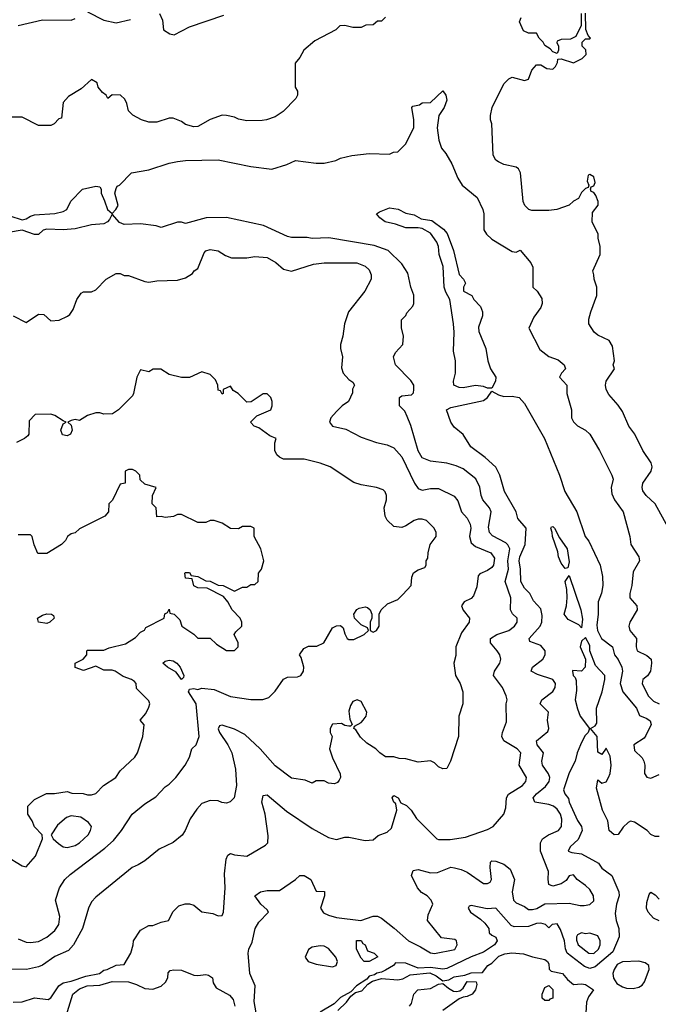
# Model space of a CAD drawing. Header units: inches. Extents: x 2380053 to 2584298, y 380219 to 546618.
# Tile 254 of 256: x 2444898 to 2448026, y 511500 to 516320. Entities that reach past the tile are written whole.
import ezdxf

# ---------------------------------------------------------------- set-up
doc = ezdxf.new("R2010")
doc.units = ezdxf.units.IN
doc.header["$MEASUREMENT"] = 0
doc.layers.add('C4541', color=7, linetype='Continuous')

msp = doc.modelspace()

# ---------------------------------------------------------------- linework, layer by layer
at = {"layer": 'C4541', "color": 2}
for points, elevation in [([(2446690, 516332), (2446670, 516312), (2446650, 516312), (2446630, 516294), (2446592.7, 516292.7), (2446570, 516282), (2446530, 516282), (2446490, 516291.3), (2446466, 516290), (2446446, 516270), (2446344, 516216), (2446288.9, 516171.1), (2446270, 516134), (2446247.3, 516107.3), (2446248, 515990), (2446258, 515970), (2446258, 515950), (2446250, 515934), (2446188, 515870), (2446150, 515844.7), (2446106, 515830), (2446085.4, 515825.4), (2446010, 515824.7), (2445970, 515832), (2445950, 515842), (2445911.1, 515851.1), (2445890, 515852), (2445830, 515831.3), (2445770, 515796), (2445750, 515794.8), (2445710, 515806.8), (2445690, 515821), (2445650, 515838), (2445630, 515838), (2445570, 515818), (2445530, 515818), (2445494, 515830), (2445451.6, 515851.6), (2445430, 515874), (2445422, 515910), (2445412, 515930), (2445390.9, 515950.9), (2445350, 515952), (2445330, 515934), (2445322, 515950), (2445303.5, 515963.5), (2445282, 515990), (2445278, 516010), (2445250, 516026.8), (2445198.6, 515981.4), (2445136.4, 515943.6), (2445110, 515914), (2445102, 515838), (2445090, 515834), (2445066, 515810), (2445050, 515802), (2444990, 515802), (2444910, 515842), (2444850, 515842)], 58), ([(2444890, 516291.3), (2445010, 516318.8), (2445150, 516318), (2445170, 516324.7)], 62), ([(2445230, 516358), (2445310, 516318), (2445370, 516304.7), (2445440.2, 516319.8)], 62), ([(2445582, 516350), (2445596.9, 516316.9), (2445602, 516270), (2445634, 516250), (2445654.6, 516245.4), (2445730, 516284.7), (2445898, 516342)], 62), ([(2448073.7, 513833.7), (2448011, 513950), (2447966, 513990), (2447950, 514014), (2447946.8, 514030), (2447951, 514050), (2447990.8, 514110), (2447996, 514130), (2447991, 514150), (2447951, 514210), (2447911, 514290), (2447881, 514330), (2447850, 514402), (2447830, 514432), (2447784.5, 514484.5), (2447771, 514510), (2447766.8, 514530), (2447771, 514550), (2447811.3, 514610), (2447804.7, 514630), (2447811, 514650), (2447802, 514722), (2447784.7, 514750), (2447730, 514776), (2447711.3, 514790), (2447686, 514830), (2447686.4, 514853.6), (2447696, 514890), (2447724.7, 514970), (2447724.7, 515010), (2447711.3, 515050), (2447711.1, 515071.1), (2447704.7, 515090), (2447742, 515170), (2447742, 515210), (2447732, 515250), (2447732, 515270), (2447702, 515330), (2447703.6, 515376.4), (2447731.6, 515411.6), (2447732, 515430), (2447719.6, 515459.6), (2447710, 515474), (2447698, 515478), (2447694, 515490), (2447698, 515502), (2447710, 515506), (2447716.9, 515523.1), (2447711, 515550), (2447690, 515562), (2447682, 515558), (2447678, 515530), (2447686, 515510), (2447682, 515498), (2447670, 515494), (2447650, 515474), (2447635.3, 515444.7), (2447610, 515432), (2447588.9, 515411.1), (2447528.9, 515391.1), (2447490, 515386), (2447406.4, 515386.4), (2447391.1, 515391.1), (2447372, 515410), (2447364.7, 515430), (2447351.3, 515570), (2447342, 515590), (2447330, 515598), (2447270, 515611), (2447243.5, 515623.5), (2447230, 515632), (2447216.9, 515656.9), (2447211, 515810), (2447204.7, 515830), (2447204.7, 515850), (2447212, 515890), (2447270, 516006), (2447294, 516030), (2447310, 516038), (2447370, 516022), (2447390, 516028), (2447407.1, 516072.9), (2447430, 516098), (2447450, 516098), (2447480.4, 516080.4), (2447510, 516078), (2447522, 516090), (2447532, 516110), (2447534, 516126), (2447550, 516128), (2447610, 516108.7), (2447654, 516130), (2447672, 516150), (2447671.6, 516171.6), (2447654, 516190), (2447654, 516210), (2447670, 516226), (2447690, 516226), (2447694, 516230), (2447682, 516242), (2447671.6, 516271.6), (2447670, 516352)], 58), ([(2447648, 516350), (2447648.4, 516291.6), (2447622, 516238), (2447596.4, 516223.6), (2447550, 516222), (2447530, 516214), (2447528.4, 516208.4), (2447538, 516190), (2447538, 516170), (2447530, 516154), (2447510, 516162), (2447496.9, 516176.9), (2447470, 516194), (2447462, 516210), (2447442, 516230), (2447430, 516254), (2447390, 516254), (2447365.4, 516265.4), (2447346, 516310), (2447354, 516330)], 58), ([(2444850, 515359.3), (2444910, 515340.7), (2444930, 515344), (2444950, 515358), (2444970, 515363.8), (2445070, 515371), (2445110, 515381), (2445128, 515390), (2445148.9, 515431.1), (2445206, 515490), (2445270, 515504.7), (2445290, 515502), (2445296, 515490), (2445296, 515470), (2445313.7, 515433.7), (2445327.7, 515390), (2445350, 515371), (2445369, 515390), (2445379.3, 515410), (2445364, 515470), (2445370, 515494), (2445375.3, 515504.7), (2445386, 515510), (2445446, 515570), (2445530, 515584.7), (2445630, 515618), (2445670, 515626), (2445710, 515631), (2445870, 515634), (2446030, 515600.7), (2446132.7, 515587.3), (2446206, 515610), (2446249.1, 515630.9), (2446350, 515618), (2446390, 515618), (2446446, 515630), (2446470, 515641), (2446524.7, 515655.3), (2446610, 515664.7), (2446710, 515662), (2446728.9, 515671.1), (2446750, 515672), (2446788, 515710), (2446828, 515790), (2446828.7, 515830), (2446818, 515890), (2446824, 515896), (2446856.4, 515903.6), (2446870, 515912), (2446910, 515914), (2446970, 515971), (2446986, 515950), (2446990, 515926), (2446977.3, 515890), (2446950.8, 515850), (2446942.8, 515790), (2446951.3, 515730), (2446964.7, 515690), (2446985.4, 515665.4), (2447014.4, 515614.4), (2447043.5, 515543.5), (2447064.7, 515510), (2447138, 515450), (2447166, 515390), (2447171, 515370), (2447171, 515291), (2447184.7, 515270), (2447210, 515244.7), (2447310, 515184.7), (2447330, 515182), (2447350, 515192), (2447402, 515130), (2447411.6, 515108.4), (2447412, 515010), (2447432, 514990), (2447455.3, 514955.3), (2447458, 514930), (2447451.3, 514910), (2447416.9, 514863.1), (2447392, 514810), (2447445.4, 514705.4), (2447490, 514671.3), (2447535.3, 514655.3), (2447564.7, 514630), (2447571.3, 514610), (2447551.3, 514590), (2447542, 514570), (2447578, 514530), (2447578, 514490), (2447601, 514410), (2447601, 514370), (2447610.7, 514350.7), (2447630, 514331.3), (2447670, 514311), (2447691.3, 514290), (2447738, 514210), (2447798, 514090), (2447804.7, 514070), (2447794.8, 514030), (2447798, 513998), (2447811, 513970), (2447854.8, 513910), (2447886, 513790), (2447891, 513750), (2447930.8, 513690), (2447934.8, 513670), (2447903.8, 513616.2), (2447896.3, 513550), (2447886.8, 513510), (2447886.8, 513490), (2447921, 513450), (2447922.8, 513430), (2447886.8, 513370), (2447881, 513350), (2447886.8, 513330), (2447918.8, 513290), (2447917.3, 513250), (2447922, 513230), (2447970, 513207.7), (2447990.6, 513190), (2447993, 513170), (2447987.7, 513130), (2447972.7, 513107.3), (2447951, 513090), (2447947.3, 513070), (2447976.3, 513010), (2448002.9, 512982.9), (2448030, 512970.5)], 54), ([(2444866, 511510), (2444910, 511511), (2444970, 511531), (2445036.4, 511523.6), (2445050, 511532), (2445089, 511590), (2445110, 511604), (2445150, 511613), (2445222, 511638), (2445288, 511650), (2445310, 511666.8), (2445326, 511670), (2445370, 511692), (2445410, 511694), (2445442, 511750), (2445454, 511790), (2445455.3, 511810), (2445490, 511862), (2445530, 511884.7), (2445550, 511884.7), (2445590, 511902), (2445626, 511910), (2445650, 511954), (2445678, 511982), (2445708.9, 511991.1), (2445730, 511991.3), (2445750, 511984.7), (2445790, 511952), (2445843.6, 511943.6), (2445870, 511932), (2445890, 511934), (2445895.3, 511950), (2445904, 512070), (2445901.5, 512138.5), (2445909.3, 512210.7), (2445918, 512230), (2445930, 512238), (2445950, 512231.3), (2446010, 512224.7), (2446102, 512278), (2446113.2, 512290), (2446115.1, 512324.9), (2446100.9, 512430), (2446083.7, 512490), (2446090, 512522), (2446110, 512524.7), (2446204.9, 512444.9), (2446330, 512361), (2446410, 512316), (2446450, 512306), (2446490, 512318), (2446510, 512318), (2446590, 512301), (2446630, 512304.7), (2446654.6, 512325.4), (2446698, 512342), (2446718.6, 512361.4), (2446745.2, 512450), (2446740.4, 512480.4), (2446730, 512488.7), (2446722, 512510), (2446730, 512522), (2446751, 512510), (2446765.4, 512485.4), (2446793.2, 512473.2), (2446816, 512450), (2446841, 512410), (2446942, 512310), (2446950, 512306), (2447006.4, 512306.4), (2447082, 512318), (2447190, 512356), (2447218, 512370), (2447269.1, 512430.9), (2447278.6, 512461.4), (2447282.7, 512510), (2447291.8, 512528.2), (2447361.2, 512570), (2447377.2, 512590), (2447381.2, 512610), (2447345.2, 512670), (2447352.7, 512730), (2447334, 512750), (2447270, 512789.2), (2447259.3, 512810), (2447262.7, 512830), (2447283.1, 512883.1), (2447281.2, 512970), (2447285.2, 512990), (2447281.2, 513010), (2447262.7, 513050), (2447219, 513110), (2447224, 513130), (2447249.2, 513170), (2447254, 513190), (2447249.2, 513210), (2447237.2, 513230), (2447204, 513270), (2447204, 513290), (2447235.3, 513310), (2447294, 513330), (2447321.2, 513350), (2447334, 513370), (2447334, 513390), (2447311.8, 513411.8), (2447302.7, 513430), (2447303.7, 513490), (2447276.2, 513570), (2447292.4, 513630), (2447288.6, 513670), (2447298.7, 513730), (2447289.7, 513749.7), (2447278.8, 513758.8), (2447213.4, 513793.4), (2447199.5, 513810), (2447194.8, 513834.8), (2447206.6, 513910), (2447199.3, 513930), (2447166, 513970), (2447158, 513990), (2447151.5, 514031.5), (2447131.5, 514071.5), (2447070, 514121.2), (2447036.2, 514136.2), (2446990, 514149.4), (2446910, 514159), (2446870, 514175.3), (2446849.6, 514209.6), (2446813.6, 514333.6), (2446796.6, 514376.6), (2446784, 514404), (2446758, 514430), (2446758, 514470), (2446770, 514478), (2446816.4, 514483.6), (2446827.3, 514492.7), (2446828, 514510), (2446828, 514530), (2446813.6, 514553.6), (2446738, 514630), (2446728.7, 514670), (2446738, 514690), (2446775.3, 514730), (2446778, 514770), (2446768.4, 514811.6), (2446768, 514850), (2446788.9, 514871.1), (2446794.6, 514885.4), (2446823.1, 514916.9), (2446828.9, 514931.1), (2446828.4, 514971.6), (2446814, 515010), (2446798.6, 515078.6), (2446770, 515124), (2446702, 515190), (2446633.8, 515213.8), (2446412.5, 515252.5), (2446330, 515249.3), (2446306.4, 515253.6), (2446230, 515254), (2446210, 515259), (2446092.1, 515312.1), (2445911.3, 515351.3), (2445812, 515350), (2445710, 515322.7), (2445690, 515329), (2445671.1, 515328.9), (2445590, 515302), (2445566, 515310), (2445490, 515319.6), (2445410, 515316.9), (2445386.2, 515326.2), (2445350, 515368), (2445338, 515342), (2445328, 515330), (2445310, 515319.7), (2445250, 515315.1), (2445170, 515295.1), (2445110, 515291.5), (2445030, 515294.5), (2445012, 515290), (2444990, 515268), (2444970, 515268), (2444910, 515289.3), (2444842.5, 515277.5)], 54), ([(2444866, 514870), (2444930, 514838), (2444990, 514878), (2445016.4, 514876.4), (2445050, 514846), (2445091.6, 514848.4), (2445131.6, 514868.4), (2445143.6, 514876.4), (2445159.8, 514900.2), (2445178, 514950), (2445199.6, 514980.4), (2445210, 514988), (2445250, 514988), (2445270, 514998), (2445322, 515050), (2445370, 515078), (2445390, 515078), (2445410, 515068), (2445430, 515068), (2445510, 515038), (2445530, 515035.3), (2445570, 515042), (2445670, 515044), (2445710, 515055.3), (2445743.6, 515076.4), (2445752, 515090), (2445770, 515102), (2445801.4, 515178.6), (2445810, 515188.7), (2445830, 515194), (2445870, 515188.7), (2445905.6, 515165.6), (2445934.6, 515154.6), (2446010, 515154), (2446050, 515161.2), (2446110, 515156), (2446151.7, 515131.7), (2446190, 515099), (2446230, 515089), (2446336.8, 515123.2), (2446390, 515129.2), (2446550, 515129.2), (2446590, 515113.2), (2446610, 515095.3), (2446619, 515070), (2446619, 515050), (2446588.7, 514990), (2446508.7, 514890), (2446489, 514830), (2446481.2, 514770), (2446469, 514730), (2446469, 514710), (2446479, 514670), (2446474.6, 514614.6), (2446482, 514590), (2446510, 514558), (2446530, 514546), (2446538, 514530), (2446528.4, 514511.6), (2446527.3, 514492.7), (2446508, 514450), (2446478, 514430), (2446450, 514402), (2446422, 514370), (2446415.3, 514350), (2446430, 514329.2), (2446494.8, 514314.8), (2446570, 514275.3), (2446646, 514250), (2446698.6, 514238.6), (2446730, 514224), (2446770, 514179), (2446831.6, 514051.6), (2446850, 514025.2), (2446870, 514017.2), (2446910, 514025.2), (2446950, 514024), (2447026.8, 513986.8), (2447044.1, 513964.1), (2447062.7, 513910), (2447090, 513879), (2447104.5, 513850), (2447107, 513830), (2447102, 513790), (2447110, 513759), (2447130, 513740.9), (2447205.2, 513710), (2447223.7, 513683.7), (2447219.5, 513650), (2447210, 513637.3), (2447190, 513623), (2447152.3, 513607.7), (2447143.6, 513596.4), (2447136.6, 513543.4), (2447120.9, 513499.1), (2447110, 513486.8), (2447075.3, 513470), (2447062.7, 513450), (2447070, 513428.7), (2447102, 513390), (2447099, 513370), (2447061.5, 513318.5), (2447034, 513250), (2447033.6, 513206.4), (2447024, 513170), (2447033.2, 513110), (2447055.3, 513070), (2447068, 513030), (2447068.7, 512970), (2447049.1, 512910.9), (2447048, 512810), (2447008.7, 512690), (2446990, 512654), (2446970, 512652), (2446950, 512662), (2446930, 512682), (2446910, 512691.3), (2446850, 512684.7), (2446790, 512702), (2446756.4, 512703.6), (2446730, 512711.3), (2446690, 512711.3), (2446662, 512730), (2446642, 512750), (2446598, 512778), (2446567.1, 512807.1), (2446543.6, 512843.6), (2446534, 512850), (2446538, 512862), (2446570, 512879), (2446581, 512890), (2446594.8, 512910), (2446598.8, 512930), (2446570, 512982), (2446550.9, 512990.9), (2446530, 512982), (2446518, 512962), (2446510, 512934), (2446515.3, 512895.3), (2446526, 512870), (2446518, 512862), (2446510, 512862), (2446490, 512864.7), (2446474.4, 512874.4), (2446430, 512870.7), (2446419, 512850), (2446419, 512830), (2446428, 512810), (2446415.3, 512750), (2446430, 512706), (2446468.4, 512628.4), (2446468.7, 512610), (2446463.1, 512596.9), (2446454.6, 512585.4), (2446440.4, 512579.6), (2446410, 512582), (2446390, 512594), (2446350, 512594), (2446330, 512582), (2446296.9, 512596.9), (2446230, 512606), (2446150, 512666.8), (2446076, 512750), (2445999.9, 512819.9), (2445950, 512846.8), (2445890, 512866), (2445876.4, 512863.6), (2445870, 512848), (2445877.2, 512830), (2445918, 512770), (2445937, 512730), (2445955.1, 512650), (2445959.3, 512570), (2445948.9, 512511.1), (2445928.9, 512491.1), (2445910, 512484.7), (2445887.3, 512487.3), (2445870, 512496), (2445830, 512498), (2445790, 512482), (2445764.7, 512455.3), (2445732.9, 512407.1), (2445708.9, 512351.1), (2445692.9, 512327.1), (2445650, 512292), (2445580.2, 512259.8), (2445510, 512202), (2445478, 512182), (2445448, 512170), (2445270, 512024.7), (2445250, 512002), (2445234, 511970), (2445205.2, 511870), (2445161.2, 511790), (2445136.2, 511763.8), (2445070, 511734), (2445010, 511690.7), (2444990, 511683), (2444930.7, 511670.7), (2444850, 511671)], 58), ([(2444890, 511820.7), (2444930, 511804), (2444950, 511802), (2444990, 511807.7), (2445030, 511827.7), (2445070, 511860.7), (2445089.4, 511890), (2445094.5, 511930), (2445073.2, 512010), (2445093.2, 512070), (2445119, 512110), (2445144.8, 512135.2), (2445315.3, 512264.7), (2445358, 512302), (2445397.2, 512350), (2445448.7, 512430), (2445510, 512481), (2445564.7, 512515.3), (2445610, 512564.7), (2445630, 512578), (2445662, 512610), (2445709, 512670), (2445729, 512710), (2445741.2, 512750), (2445762, 512770), (2445777.2, 512810), (2445762, 512970), (2445724, 513030), (2445730, 513042), (2445750, 513046), (2445770, 513041), (2445790, 513047.3), (2445850, 513040.7), (2445930, 513006.8), (2446030, 512991), (2446088.9, 512991.1), (2446118, 513002), (2446150, 513032), (2446190, 513091.3), (2446210, 513101), (2446258, 513102), (2446275.3, 513110), (2446288.7, 513130), (2446289, 513150), (2446277.2, 513197.2), (2446269.2, 513210), (2446290, 513242), (2446312.7, 513252.7), (2446352.7, 513252.7), (2446388, 513270), (2446430, 513342), (2446450, 513352), (2446470, 513354), (2446482, 513342), (2446490, 513314), (2446502, 513290), (2446510, 513284.7), (2446534.6, 513285.4), (2446586, 513310), (2446606, 513330), (2446602, 513342), (2446570, 513358), (2446538, 513390), (2446535.3, 513410), (2446550, 513432), (2446561.2, 513438.8), (2446590, 513444.7), (2446602, 513442), (2446614, 513430), (2446622, 513410), (2446622, 513390), (2446614, 513370), (2446614, 513330), (2446630, 513322), (2446646, 513330), (2446658, 513350), (2446658, 513410), (2446668.7, 513431.3), (2446700.2, 513459.8), (2446750, 513482), (2446774.6, 513505.4), (2446815.3, 513550), (2446819.3, 513590), (2446827.6, 513612.4), (2446850, 513627.3), (2446882, 513638), (2446888.7, 513650), (2446888.9, 513671.1), (2446896.4, 513683.6), (2446898, 513710), (2446908.7, 513750), (2446938, 513790), (2446938, 513810), (2446928, 513830), (2446890, 513868), (2446870, 513875.3), (2446850, 513874), (2446830, 513868.7), (2446790, 513842), (2446770, 513834), (2446730, 513839), (2446698, 513870), (2446688.7, 513890), (2446684, 513930), (2446694, 513970), (2446694, 513990), (2446688.9, 514008.9), (2446678, 514018), (2446646, 514030), (2446570, 514042), (2446534.6, 514054.6), (2446418, 514130), (2446370, 514149), (2446291.1, 514168.9), (2446190, 514168), (2446170, 514178), (2446158, 514190), (2446148, 514210), (2446148.4, 514248.4), (2446154, 514270), (2446122.9, 514282.9), (2446070, 514321.2), (2446046, 514330), (2446028, 514350), (2446060.2, 514379.8), (2446128, 514410), (2446135.3, 514430), (2446135.3, 514450), (2446128, 514470), (2446110, 514488), (2446090, 514488), (2446031.6, 514448.4), (2446010, 514448), (2445968, 514490), (2445944, 514504), (2445930, 514526), (2445894, 514510), (2445894, 514490), (2445890, 514486), (2445882, 514502), (2445870, 514506), (2445868.7, 514530), (2445856.5, 514556.5), (2445830, 514582), (2445790, 514595.3), (2445730, 514568.7), (2445690, 514568.7), (2445630, 514582), (2445588.4, 514608.4), (2445551.6, 514608.4), (2445530, 514595.3), (2445490, 514606), (2445470.9, 514569.1), (2445456, 514490), (2445450, 514478), (2445382, 514410), (2445352, 514390), (2445310, 514388.7), (2445290, 514395.3), (2445270, 514395.3), (2445230, 514382), (2445190, 514358), (2445170, 514362), (2445150, 514358), (2445134, 514350), (2445150, 514334), (2445154.8, 514310), (2445146, 514290), (2445130, 514282.9), (2445108, 514288), (2445099.3, 514310), (2445110, 514342), (2445126, 514350), (2445110, 514355.3), (2445070, 514382), (2445050, 514388), (2444972.7, 514387.3), (2444943.6, 514356.4), (2444942, 514290), (2444936.9, 514283.1), (2444922, 514270), (2444882, 514250)], 62), ([(2446060.9, 511430), (2446046.8, 511513.2), (2446051.8, 511590), (2446025.6, 511650), (2446016.3, 511750), (2446019.7, 511770), (2446036.1, 511803.9), (2446051.5, 511870), (2446070, 511902), (2446117.2, 511950), (2446110, 511962), (2446079, 511990), (2446049.2, 512030), (2446078, 512050), (2446110, 512056.4), (2446170, 512057.1), (2446248.7, 512110), (2446269.4, 512130.6), (2446290.6, 512130.6), (2446324.7, 512110), (2446350, 512054), (2446391.3, 512051.3), (2446391.3, 512030), (2446370.7, 511970), (2446386.7, 511946.7), (2446410, 511935.3), (2446450, 511925.2), (2446569.3, 511910.7), (2446630, 511931.3), (2446650, 511931.3), (2446670, 511921), (2446732.8, 511872.8), (2446802, 511810), (2446861.4, 511781.4), (2446910, 511751), (2446930, 511747.7), (2447030, 511767.3), (2447041.2, 511790), (2447037.2, 511810), (2447030, 511817.2), (2446964.7, 511824.7), (2446895.3, 511910), (2446898, 511938), (2446922, 511990), (2446914, 512010), (2446894, 512030), (2446866.3, 512046.3), (2446846.6, 512070), (2446817.2, 512130), (2446826, 512154), (2446850, 512158.8), (2446910, 512144), (2446944.9, 512144.9), (2447009.5, 512170.5), (2447027.9, 512167.9), (2447059.8, 512159.8), (2447090, 512146), (2447170, 512091.3), (2447190, 512091.3), (2447202, 512098), (2447208.7, 512110), (2447202, 512170), (2447204, 512196), (2447210, 512202), (2447230, 512201), (2447270, 512186), (2447301, 512161), (2447321, 512110), (2447310.8, 512050), (2447316, 512010), (2447330, 511996), (2447370, 511978.8), (2447390, 511964), (2447410, 511963), (2447431.5, 511968.5), (2447470, 511992), (2447590, 511994.8), (2447643.5, 511983.5), (2447663.5, 511983.5), (2447690, 511987.7), (2447710, 512006), (2447709, 512030), (2447690, 512062), (2447670, 512082), (2447628, 512110), (2447610, 512134), (2447590, 512128), (2447574.8, 512105.2), (2447550, 512088.7), (2447510, 512078), (2447490, 512086), (2447486, 512110), (2447488, 512150), (2447449, 512250), (2447448.7, 512290), (2447459, 512310), (2447488.7, 512330), (2447537.2, 512350), (2447552, 512370), (2447553.3, 512406.7), (2447547.3, 512430), (2447530, 512455.1), (2447512.7, 512470), (2447490, 512478.4), (2447422, 512490), (2447413.2, 512510), (2447429.4, 512530), (2447474.3, 512565.7), (2447491.6, 512590), (2447494, 512610), (2447487.7, 512627.7), (2447458.4, 512670), (2447456.2, 512690), (2447463.7, 512730), (2447433.2, 512770), (2447429.2, 512790), (2447485.6, 512834.4), (2447489.2, 512850), (2447484, 512890), (2447488, 512930), (2447448, 512970), (2447455.3, 512990), (2447510, 513031.3), (2447521.2, 513050), (2447522.7, 513070), (2447508.7, 513090), (2447434.2, 513114.2), (2447404, 513130), (2447410, 513150.8), (2447461.2, 513190), (2447472.3, 513210), (2447472.3, 513230), (2447450, 513256), (2447396.4, 513276.4), (2447394, 513290), (2447447.6, 513350), (2447455.4, 513370), (2447456.6, 513403.4), (2447450, 513436), (2447414, 513474), (2447397, 513510), (2447370, 513536), (2447352, 513570), (2447351.6, 513630), (2447344.2, 513670), (2447347.6, 513690), (2447374, 513750), (2447379, 513830), (2447338, 513878), (2447329.2, 513910), (2447273.2, 514010), (2447249.3, 514090), (2447229.5, 514129.5), (2447177.2, 514177.2), (2447108.1, 514228.1), (2447070, 514288.7), (2447025.6, 514325.6), (2447009.1, 514349.1), (2446989.1, 514409.1), (2447010, 514420.5), (2447170, 514455.8), (2447189.8, 514470.2), (2447210, 514501), (2447243.2, 514483.2), (2447270, 514475.6), (2447310, 514476.5), (2447344.7, 514470), (2447370, 514441), (2447468.2, 514270), (2447541.6, 514090), (2447567.7, 514010), (2447627.7, 513910), (2447668, 513790), (2447686.2, 513766.2), (2447742, 513650), (2447753.2, 513593.2), (2447754, 513550), (2447747.1, 513512.9), (2447731, 513470), (2447731.3, 513410), (2447724.9, 513355.1), (2447728, 513330), (2447747.3, 513290), (2447801, 513250), (2447810.8, 513210), (2447830, 513186.8), (2447848, 513150), (2447850.4, 513130), (2447839.5, 513070), (2447852.7, 513030), (2447919.1, 512950), (2447933.4, 512913.4), (2447970, 512899.1), (2447987.1, 512887.1), (2447990.7, 512870), (2447965.2, 512814.8), (2447956.8, 512803.2), (2447906, 512770), (2447910, 512742), (2447946.4, 512706.4), (2447956, 512690), (2447961, 512670), (2447958, 512630), (2447970, 512612), (2447990, 512606), (2448030, 512624.7)], 50), ([(2444830, 512226.8), (2444910, 512178), (2444930, 512172), (2444974.8, 512225.2), (2445008.7, 512310), (2445008, 512330), (2444970, 512368), (2444958, 512398), (2444938, 512430), (2444938, 512470), (2444970, 512502), (2445028.9, 512531.1), (2445068.4, 512531.6), (2445130, 512542), (2445152.7, 512532.7), (2445208.4, 512531.6), (2445230, 512524.7), (2445250, 512524.7), (2445270, 512532), (2445308, 512570), (2445368, 512610), (2445390, 512642), (2445462, 512710), (2445475.3, 512730), (2445501.2, 512810), (2445508, 512868), (2445488, 512890), (2445516.4, 512923.6), (2445530, 512954), (2445535.3, 512970), (2445530, 512986), (2445470, 513046), (2445468, 513070), (2445460.4, 513080.4), (2445446, 513090), (2445404.7, 513104.7), (2445366, 513130), (2445350, 513135.3), (2445310, 513135.3), (2445270, 513155.3), (2445210, 513134), (2445169.2, 513149.2), (2445168.7, 513170), (2445208, 513190), (2445226, 513210), (2445226, 513230), (2445230, 513234), (2445310, 513234), (2445335.3, 513244.7), (2445416.5, 513263.5), (2445464.7, 513295.3), (2445490, 513322), (2445508.4, 513331.6), (2445516.4, 513343.6), (2445606, 513390), (2445608.4, 513411.6), (2445622, 513418), (2445630, 513434), (2445634, 513414), (2445654, 513410), (2445682, 513382), (2445691.3, 513350), (2445750.9, 513310.9), (2445770, 513292), (2445831.6, 513291.6), (2445862, 513262), (2445911.6, 513231.6), (2445950, 513232), (2445968, 513250), (2445968, 513270), (2445948, 513310), (2445956.4, 513323.6), (2445986, 513350), (2445986, 513370), (2445978, 513390), (2445938, 513430), (2445918, 513470), (2445895.3, 513495.3), (2445816.4, 513536.4), (2445770, 513538), (2445750, 513548), (2445742, 513582), (2445710, 513586), (2445706, 513610), (2445710, 513614), (2445730, 513614), (2445738, 513598), (2445770, 513594), (2445810, 513572), (2445830, 513571.3), (2445870, 513552), (2445894, 513550), (2445950, 513522), (2445990, 513542), (2446010, 513542), (2446030, 513554), (2446050, 513554), (2446066, 513570), (2446068, 513610), (2446082, 513630), (2446093.2, 513670), (2446079, 513730), (2446046, 513790), (2446046, 513830), (2446030, 513838), (2445990, 513838), (2445970, 513828), (2445930, 513828.7), (2445890, 513855.3), (2445850, 513868.7), (2445830, 513868), (2445810, 513858), (2445770, 513858), (2445690, 513898), (2445670, 513898), (2445651.6, 513888.4), (2445610, 513882), (2445590, 513888), (2445570, 513886), (2445566, 513930), (2445546, 513950), (2445548.9, 513991.1), (2445566, 514030), (2445510, 514046), (2445487.3, 514067.3), (2445486, 514090), (2445466, 514110), (2445450, 514118), (2445430, 514118), (2445414, 514110), (2445414, 514050), (2445390, 514046), (2445351.6, 513968.4), (2445334, 513950), (2445332, 513910), (2445314, 513890), (2445190, 513828), (2445170, 513808), (2445150, 513802), (2445132, 513790), (2445122, 513770), (2445102, 513750), (2445030, 513706), (2444987.3, 513707.3), (2444968.7, 513748.7), (2444958, 513790), (2444950, 513798), (2444890, 513798)], 66), ([(2448030, 512321), (2448010, 512321), (2447990, 512331), (2447971, 512350), (2447910, 512391.3), (2447890, 512396), (2447878, 512390), (2447853.6, 512366.4), (2447829.4, 512330.6), (2447810, 512328.5), (2447785.3, 512350), (2447778.3, 512398.3), (2447752.2, 512450), (2447723, 512557), (2447730, 512598), (2447750, 512582), (2447770, 512588.7), (2447782.8, 512610), (2447790.4, 512629.6), (2447795.5, 512670), (2447790, 512714), (2447770, 512754), (2447750, 512722), (2447730, 512734), (2447726, 512810), (2447694, 512850), (2447716.9, 512863.1), (2447724.7, 512875.3), (2447723, 512950), (2447750.4, 513029.6), (2447764.9, 513090), (2447763.8, 513110), (2447718.3, 513158.3), (2447690.5, 513230), (2447690, 513256), (2447670, 513294.8), (2447650, 513278), (2447643.7, 513250), (2447669.3, 513190), (2447668.7, 513150), (2447650, 513131.3), (2447606, 513134), (2447606, 513130), (2447609, 513110), (2447619, 513099), (2447624, 513084), (2447624.7, 513035.3), (2447619, 512990), (2447630, 512946), (2447644, 512910), (2447689, 512850), (2447682, 512830), (2447666.8, 512813.2), (2447645.2, 512770), (2447628.7, 512730), (2447619, 512690), (2447590, 512632), (2447562, 512550), (2447569, 512530), (2447586.8, 512506.8), (2447590, 512488.7), (2447630, 512399), (2447649.3, 512370), (2447654, 512350), (2447633.8, 512306.2), (2447594, 512270), (2447585.2, 512250), (2447602.5, 512242.5), (2447650, 512236), (2447719.1, 512199.1), (2447733.2, 512190), (2447750, 512166), (2447798, 512130), (2447833.2, 512050), (2447834, 512030), (2447822, 511990), (2447815.3, 511944.7), (2447819.3, 511910), (2447833.3, 511870), (2447834.7, 511830), (2447802.7, 511757.3), (2447716.5, 511683.5), (2447690, 511674.9), (2447665.1, 511685.1), (2447580.5, 511750), (2447571.9, 511771.9), (2447566.4, 511810), (2447546.4, 511866.4), (2447530, 511894), (2447506, 511890), (2447490, 511874), (2447474, 511890), (2447450, 511896.3), (2447430, 511895.5), (2447390, 511880.5), (2447319.6, 511879.6), (2447304.7, 511884.7), (2447230, 511970.7), (2447187.3, 511967.3), (2447110, 511982.8), (2447100.2, 511979.8), (2447094, 511970), (2447106, 511950), (2447155.9, 511915.9), (2447176.2, 511896.2), (2447195.3, 511870), (2447198, 511850), (2447210, 511838), (2447230, 511828), (2447236, 511810), (2447224, 511790), (2447170, 511754.9), (2447110, 511732.4), (2446990, 511674.9), (2446970, 511671.8), (2446910, 511679.3), (2446850, 511677.1), (2446790, 511700.3), (2446738, 511702), (2446729, 511690), (2446690, 511667.3), (2446670, 511657.3), (2446647.2, 511652.8), (2446636.5, 511643.5), (2446610, 511637.3), (2446597.5, 511622.5), (2446547, 511590), (2446519.6, 511560.4), (2446470, 511532.7), (2446437.7, 511502.3), (2446370, 511461.1)], 46), ([(2448030, 511908.4), (2448002, 511922), (2447977.1, 511950), (2447968.4, 511970), (2447970, 511998), (2447982, 512038), (2447990, 512048), (2448010, 512035.3), (2448030, 512014)], 46), ([(2446456.3, 511470), (2446499.3, 511510), (2446519.8, 511540.2), (2446543, 511557), (2446574.6, 511565.4), (2446602.5, 511597.5), (2446626.4, 511613.6), (2446670, 511625.2), (2446750, 511618.9), (2446775.4, 511624.6), (2446810, 511643.6), (2446906.4, 511653.6), (2446938.4, 511638.4), (2446970, 511614), (2446999.8, 511620.2), (2447025.5, 511634.5), (2447078, 511642), (2447110, 511654.5), (2447164.7, 511655.3), (2447191.3, 511690), (2447210, 511701.2), (2447245.1, 511734.9), (2447273.9, 511746.1), (2447308.9, 511751.1), (2447366.6, 511746.6), (2447410, 511731.6), (2447470, 511719.3), (2447484, 511710), (2447490, 511698), (2447492.1, 511672.1), (2447501.2, 511661.2), (2447557.2, 511650), (2447581, 511621), (2447610, 511596), (2447650, 511600.7), (2447670, 511596.2), (2447708.7, 511570), (2447683.6, 511536.4), (2447675.1, 511510), (2447669.4, 511430.6)], 46), ([(2445118.4, 511421.6), (2445158.4, 511550), (2445190, 511576), (2445228.7, 511590), (2445290, 511594), (2445350, 511611.4), (2445430, 511609), (2445470, 511597.3), (2445510, 511577.7), (2445550, 511574.6), (2445590, 511588.7), (2445612.3, 511607.7), (2445622.9, 511630), (2445625.6, 511654.4), (2445635.5, 511664.5), (2445652, 511668), (2445690, 511666.7), (2445750, 511642.4), (2445770, 511640.5), (2445810, 511646), (2445822, 511642), (2445842, 511630), (2445844.7, 511604.7), (2445859.8, 511579.8), (2445924.7, 511544.7), (2445943.7, 511523.7), (2445952.2, 511490)], 50), ([(2446808, 511490), (2446816.4, 511503.6), (2446829, 511550), (2446848.7, 511570), (2446910, 511577.3), (2446950, 511598.8), (2446970, 511602), (2446998, 511578), (2447023.5, 511563.5), (2447038, 511562), (2447054, 511566), (2447070, 511578), (2447090, 511612), (2447134, 511610), (2447136.9, 511596.9), (2447130.8, 511570), (2447114.8, 511550), (2447090, 511537.2), (2447070, 511535.3), (2447050, 511526), (2446970, 511469.5)], 46)]:
    msp.add_lwpolyline(points, dxfattribs=dict(at, elevation=elevation))
for points, elevation in [([(2447190, 514515.1), (2447170, 514524.8), (2447130, 514529.7), (2447070, 514518.3), (2447050, 514518.9), (2447024.5, 514530), (2447022.9, 514550), (2447032.3, 514590), (2447032.3, 514650), (2447023.2, 514696.8), (2447026, 514790), (2447022.7, 514830), (2447004.5, 514950), (2446985.1, 514985.1), (2446977.3, 515010), (2446971.8, 515111.8), (2446952, 515170), (2446949.2, 515209.2), (2446942, 515230), (2446910, 515274), (2446870, 515297.2), (2446850, 515301.2), (2446790, 515300.7), (2446738.9, 515318.9), (2446688.7, 515330), (2446662, 515350), (2446646, 515370), (2446660.2, 515379.8), (2446710, 515398), (2446751.6, 515391.6), (2446790, 515372), (2446830, 515364.9), (2446865.2, 515345.2), (2446916.4, 515336.4), (2446974.2, 515294.2), (2446992.5, 515272.5), (2447023, 515190), (2447050, 515072), (2447072, 515050), (2447082, 515030), (2447071.3, 515010), (2447072, 514990), (2447112, 514970), (2447122, 514950), (2447155.3, 514915.3), (2447164.7, 514890), (2447164.7, 514870), (2447145.4, 514814.6), (2447146.4, 514793.6), (2447180.7, 514710), (2447190.7, 514650), (2447204.9, 514610), (2447231, 514570), (2447228.5, 514550), (2447210, 514516)], 50), ([(2447570, 513633.2), (2447550, 513659.3), (2447538, 513690), (2447534.5, 513714.5), (2447507.6, 513790), (2447506.6, 513810), (2447499, 513830), (2447502.7, 513837.3), (2447510, 513838.8), (2447517.3, 513830), (2447542.8, 513782.8), (2447580.4, 513730), (2447590, 513666), (2447583.6, 513636.4)], 46), ([(2447650, 513342), (2447636.6, 513356.6), (2447584.2, 513384.2), (2447565.2, 513410), (2447576, 513450), (2447579.3, 513490), (2447578, 513530), (2447569.7, 513570), (2447590, 513598), (2447647.2, 513430), (2447654.4, 513385.6)], 46), ([(2445030, 513364.5), (2444989.6, 513369.6), (2444985.2, 513390), (2445010, 513404.9), (2445030, 513410.6), (2445054, 513410), (2445063.6, 513403.6), (2445066, 513390), (2445044.7, 513370)], 66), ([(2445690, 513089.2), (2445664.8, 513124.8), (2445621.2, 513150), (2445599, 513170), (2445610, 513178.8), (2445630, 513184), (2445650, 513180.5), (2445666.8, 513170), (2445684, 513150), (2445701, 513110), (2445699.8, 513100.2)], 62), ([(2445150, 512422), (2445126.4, 512413.6), (2445083.5, 512376.5), (2445052, 512330), (2445062, 512310), (2445087.5, 512287.5), (2445110, 512271), (2445130, 512267.3), (2445170, 512277.3), (2445190, 512290.7), (2445233.2, 512330), (2445245.2, 512350), (2445248.7, 512370), (2445235.3, 512390), (2445196.5, 512416.5)], 66), ([(2447650, 511849), (2447630, 511839), (2447625.5, 511830), (2447626, 511814), (2447634, 511790), (2447686, 511750), (2447710, 511748), (2447732.7, 511770), (2447741.2, 511790), (2447741.2, 511810), (2447730, 511835.3), (2447690, 511848.7), (2447670, 511845.2)], 50), ([(2446610, 511708.7), (2446586, 511710), (2446570, 511726), (2446548, 511770), (2446547.3, 511812.7), (2446570, 511811.3), (2446578, 511798), (2446590, 511791.3), (2446602, 511762), (2446634, 511750), (2446651.6, 511731.6)], 46), ([(2446370, 511786), (2446330, 511779.5), (2446312.7, 511767.3), (2446296, 511730), (2446311, 511710), (2446350, 511695.8), (2446430, 511683.8), (2446448.7, 511690), (2446454.5, 511710), (2446446, 511730), (2446410, 511773.3), (2446390, 511784.2)], 50), ([(2447930, 511711.6), (2447850, 511707.8), (2447824.9, 511695.1), (2447809.2, 511670.8), (2447804, 511650), (2447807.2, 511627.2), (2447822.3, 511602.3), (2447850, 511584.6), (2447870, 511578.9), (2447902.4, 511577.6), (2447930, 511583.8), (2447947.3, 511592.7), (2447959.3, 511610), (2447981.2, 511670), (2447979, 511690), (2447962.5, 511702.5)], 46), ([(2447470, 511518), (2447458, 511530), (2447458, 511550), (2447470, 511582), (2447490, 511591.3), (2447510, 511572), (2447510, 511529.2), (2447495.3, 511524.7), (2447490, 511518)], 46)]:
    msp.add_lwpolyline(points, close=True, dxfattribs=dict(at, elevation=elevation))

doc.saveas('drawing.dxf')
